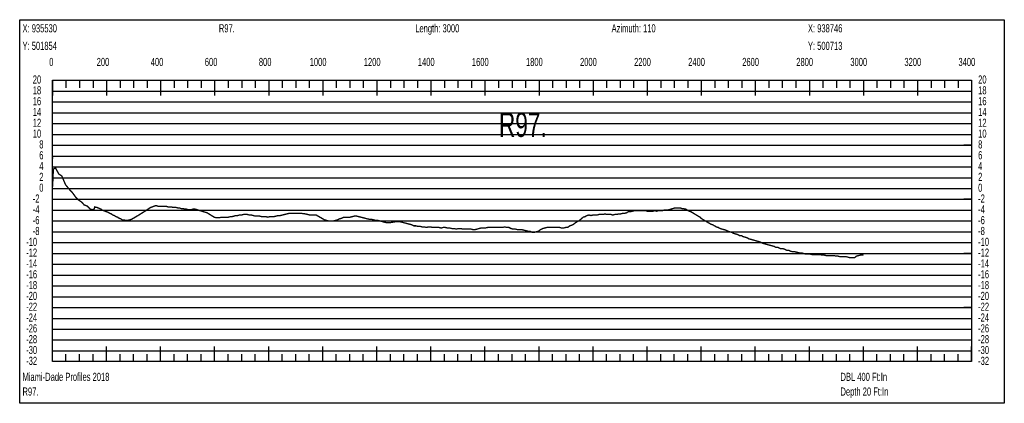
# Model space of a CAD drawing. Header units: inches. Extents: x 471865 to 538526, y 1054316 to 1102451.
# Tile 78 of 114: x 520748 to 524391, y 1061173 to 1062591. Entities that reach past the tile are written whole.
import ezdxf

# ---------------------------------------------------------------- set-up
doc = ezdxf.new("R2010")
doc.units = ezdxf.units.IN
doc.header["$MEASUREMENT"] = 0
for name, color, linetype in [('LABELS', 7, 'Continuous'), ('X_Gr1', 7, 'Continuous'), ('XSECTION', 7, 'Continuous')]:
    doc.layers.add(name, color=color, linetype=linetype)
doc.styles.get("Standard").update_dxf_attribs({"font": 'arial.ttf'})

msp = doc.modelspace()

# ---------------------------------------------------------------- linework, layer by layer
at = {"layer": 'X_Gr1', "color": 6, "linetype": 'Continuous', "lineweight": 18, "true_color": 0xff00ff, "transparency": 33554687, "const_width": 5}
msp.add_lwpolyline([(520870.5, 1062078.2), (520870.5, 1062078.2), (520872.4, 1062030.2), (520872.8, 1062039.6), (520881.1, 1062042.9), (520892.9, 1062021.1), (520904.1, 1062013.7), (520918.1, 1061981), (520934.1, 1061961.7), (520943.7, 1061951.5), (520956.4, 1061934.1), (520966.9, 1061924.3), (520978.2, 1061916.5), (520986.8, 1061906.7), (520998.8, 1061902.2), (521009.9, 1061890.8), (521015.1, 1061889.3), (521019.7, 1061889.9), (521023.8, 1061891.9), (521026.2, 1061899.4), (521030.2, 1061897.4), (521034.4, 1061897.4), (521039, 1061895.4), (521043.7, 1061893.4), (521048.7, 1061891.4), (521053.8, 1061887.4), (521059.2, 1061885.4), (521064.7, 1061883.4), (521070.1, 1061881.4), (521075.8, 1061879.4), (521081.6, 1061875.4), (521087.2, 1061873.4), (521092.8, 1061869.4), (521098.5, 1061867.4), (521104.3, 1061863.4), (521110.1, 1061861.4), (521116, 1061857.4), (521121.9, 1061855.4), (521127.8, 1061851.4), (521134.1, 1061851.4), (521140.7, 1061849.4), (521147.6, 1061849.4), (521154.6, 1061851.4), (521161.6, 1061853.4), (521168.7, 1061857.4), (521175.7, 1061861.4), (521182.4, 1061865.4), (521189.1, 1061869.4), (521195.5, 1061873.4), (521202, 1061877.4), (521208.3, 1061881.4), (521214.4, 1061885.4), (521220.5, 1061889.4), (521226.5, 1061893.4), (521232.5, 1061897.4), (521238.4, 1061899.4), (521244, 1061901.4), (521249.7, 1061903.4), (521255.3, 1061903.4), (521261.1, 1061901.4), (521267.2, 1061901.4), (521273.2, 1061901.4), (521279.2, 1061901.4), (521285.2, 1061901.4), (521291.2, 1061901.4), (521297.2, 1061899.4), (521302.9, 1061899.4), (521309, 1061899.4), (521315.1, 1061897.4), (521321.3, 1061897.4), (521327.1, 1061897.4), (521333.2, 1061895.4), (521339.3, 1061895.4), (521345.2, 1061893.4), (521351.4, 1061893.4), (521357.8, 1061891.4), (521364.2, 1061891.4), (521370.5, 1061889.4), (521376.8, 1061889.4), (521383.5, 1061889.4), (521390.2, 1061891.4), (521396.8, 1061891.4), (521403.3, 1061889.4), (521409.6, 1061887.4), (521415.9, 1061885.4), (521422.3, 1061883.4), (521428.7, 1061881.4), (521435.4, 1061879.4), (521442, 1061877.4), (521448.5, 1061873.4), (521454.9, 1061869.4), (521461.4, 1061865.4), (521468.1, 1061861.4), (521474.7, 1061859.4), (521481.3, 1061859.4), (521487.9, 1061859.4), (521494.5, 1061861.4), (521501, 1061861.4), (521507.5, 1061861.4), (521514.2, 1061861.4), (521520.9, 1061861.4), (521527.5, 1061863.4), (521534.2, 1061863.4), (521540.9, 1061865.4), (521547.7, 1061867.4), (521554.6, 1061867.4), (521561.6, 1061869.4), (521568.9, 1061869.4), (521576, 1061871.4), (521583.3, 1061871.4), (521590.6, 1061871.4), (521597.8, 1061869.4), (521605.1, 1061869.4), (521612.5, 1061867.4), (521620.1, 1061865.4), (521627.8, 1061865.4), (521635.4, 1061865.4), (521643.2, 1061863.4), (521650.9, 1061863.4), (521658.7, 1061863.4), (521666.5, 1061861.4), (521674.1, 1061863.4), (521689.3, 1061863.4), (521697, 1061865.4), (521704.9, 1061867.4), (521712.7, 1061867.4), (521720.5, 1061869.4), (521728.2, 1061871.4), (521736, 1061873.4), (521743.9, 1061875.4), (521751.7, 1061875.4), (521759.6, 1061875.4), (521767.4, 1061875.4), (521775.2, 1061875.4), (521782.9, 1061875.4), (521790.5, 1061875.4), (521806.1, 1061873.4), (521813.8, 1061871.4), (521821.6, 1061869.4), (521829.4, 1061869.4), (521845.1, 1061869.4), (521876.3, 1061851.4), (521884, 1061849.4), (521891.9, 1061847.4), (521899.9, 1061847.4), (521907.7, 1061847.4), (521915.7, 1061849.4), (521923.7, 1061851.4), (521931.7, 1061855.4), (521939.8, 1061857.4), (521947.7, 1061861.4), (521955.5, 1061861.4), (521963.2, 1061861.4), (521971, 1061861.4), (521979, 1061863.4), (521986.9, 1061865.4), (521994.6, 1061865.4), (522002.4, 1061863.4), (522010.2, 1061861.4), (522018.1, 1061859.4), (522026, 1061857.4), (522033.9, 1061855.4), (522042.1, 1061853.4), (522050.1, 1061853.4), (522057.9, 1061851.4), (522065.5, 1061849.4), (522073.1, 1061849.4), (522080.8, 1061847.4), (522088.6, 1061845.4), (522096.4, 1061843.4), (522104.1, 1061841.4), (522112, 1061841.4), (522119.8, 1061841.4), (522143.2, 1061845.4), (522151.5, 1061845.4), (522159.5, 1061843.4), (522167.4, 1061841.4), (522175.4, 1061839.4), (522183.3, 1061837.4), (522191.1, 1061835.4), (522198.6, 1061833.4), (522206.2, 1061829.4), (522214.1, 1061829.4), (522221.8, 1061827.4), (522229.7, 1061827.4), (522237.4, 1061825.4), (522245.2, 1061825.4), (522253.2, 1061823.4), (522260.6, 1061825.4), (522268, 1061825.4), (522275.5, 1061823.4), (522283.2, 1061823.4), (522291.4, 1061823.4), (522299.4, 1061823.4), (522307.2, 1061821.4), (522315, 1061823.4), (522322.9, 1061823.4), (522330.8, 1061821.4), (522338.7, 1061821.4), (522346.8, 1061819.4), (522355.1, 1061819.4), (522363.5, 1061817.4), (522371.8, 1061819.4), (522379.7, 1061819.4), (522387.5, 1061817.4), (522395.3, 1061817.4), (522402.9, 1061817.4), (522410.5, 1061817.4), (522418, 1061817.4), (522425.3, 1061815.4), (522432.6, 1061815.4), (522440.3, 1061817.4), (522447.9, 1061819.4), (522455.5, 1061821.4), (522463.2, 1061821.4), (522471, 1061821.4), (522479.1, 1061823.4), (522487.1, 1061823.4), (522495, 1061823.4), (522503, 1061823.4), (522510.8, 1061823.4), (522518.6, 1061823.4), (522526.3, 1061823.4), (522534.2, 1061823.4), (522542.3, 1061825.4), (522550.1, 1061823.4), (522558.1, 1061823.4), (522566.1, 1061819.4), (522574, 1061817.4), (522581.8, 1061817.4), (522589.6, 1061815.4), (522597.4, 1061815.4), (522605.4, 1061815.4), (522613.3, 1061813.4), (522621.2, 1061811.4), (522629, 1061809.4), (522636.6, 1061809.4), (522644.2, 1061805.4), (522652, 1061805.4), (522659.7, 1061807.4), (522667.3, 1061809.4), (522674.9, 1061815.4), (522682.8, 1061819.4), (522690.8, 1061821.4), (522698.5, 1061823.4), (522706.2, 1061823.4), (522714.1, 1061823.4), (522722, 1061823.4), (522729.7, 1061823.4), (522737.5, 1061823.4), (522745.4, 1061823.4), (522753.2, 1061821.4), (522760.8, 1061821.4), (522768.2, 1061823.4), (522775.5, 1061823.4), (522782.8, 1061829.4), (522790.2, 1061831.4), (522797.6, 1061835.4), (522804.7, 1061841.4), (522811.8, 1061845.4), (522818.9, 1061849.4), (522825.9, 1061855.4), (522832.9, 1061861.4), (522839.9, 1061863.4), (522847, 1061867.4), (522854.2, 1061869.4), (522861.5, 1061867.4), (522869, 1061869.4), (522876.4, 1061869.4), (522883.8, 1061869.4), (522891.2, 1061871.4), (522898.5, 1061871.4), (522905.8, 1061871.4), (522913.3, 1061873.4), (522920.8, 1061871.4), (522928.3, 1061871.4), (522935.7, 1061871.4), (522942.8, 1061869.4), (522949.7, 1061871.4), (522956.8, 1061871.4), (522963.9, 1061873.4), (522971.1, 1061873.4), (522978.4, 1061875.4), (522985.5, 1061875.4), (522992.6, 1061877.4), (522999.9, 1061881.4), (523007.1, 1061881.4), (523014.5, 1061883.4), (523021.8, 1061885.4), (523028.9, 1061885.4), (523035.9, 1061885.4), (523042.9, 1061885.4), (523050, 1061885.4), (523057, 1061885.4), (523063.9, 1061885.4), (523070.6, 1061883.4), (523077.2, 1061883.4), (523083.9, 1061883.4), (523090.7, 1061883.4), (523097.7, 1061885.4), (523104.6, 1061883.4), (523111.6, 1061885.4), (523118.5, 1061885.4), (523124.9, 1061885.4), (523131.3, 1061887.4), (523138, 1061887.4), (523144.6, 1061887.4), (523171.7, 1061895.4), (523178.2, 1061895.4), (523184.9, 1061895.4), (523191.6, 1061895.4), (523198.4, 1061893.4), (523211.7, 1061891.4), (523218.2, 1061887.4), (523224.9, 1061883.4), (523231.6, 1061881.4), (523238.3, 1061877.4), (523244.8, 1061873.4), (523251.4, 1061869.4), (523258.2, 1061865.4), (523264.9, 1061861.4), (523271.5, 1061855.4), (523278.2, 1061851.4), (523285, 1061847.4), (523291.8, 1061843.4), (523298.6, 1061839.4), (523305.2, 1061835.4), (523311.9, 1061833.4), (523318.7, 1061829.4), (523325.5, 1061825.4), (523332.5, 1061823.4), (523339.4, 1061819.4), (523346.5, 1061817.4), (523353.7, 1061815.4), (523360.7, 1061813.4), (523367.9, 1061809.4), (523375.1, 1061807.4), (523382.3, 1061805.4), (523389.5, 1061801.4), (523396.8, 1061799.4), (523404.1, 1061797.4), (523411, 1061793.4), (523417.8, 1061793.4), (523424.8, 1061789.4), (523432, 1061787.4), (523439, 1061785.4), (523445.8, 1061781.4), (523453.2, 1061779.4), (523460.5, 1061777.4), (523467.7, 1061775.4), (523474.7, 1061773.4), (523481.7, 1061771.4), (523488.6, 1061769.4), (523495.5, 1061765.4), (523502.6, 1061763.4), (523509.7, 1061761.4), (523516.9, 1061759.4), (523524.3, 1061757.4), (523531.8, 1061755.4), (523539.3, 1061753.4), (523546.6, 1061749.4), (523554, 1061749.4), (523561.7, 1061745.4), (523569.6, 1061745.4), (523577.4, 1061743.4), (523585.1, 1061739.4), (523592.8, 1061739.4), (523600.7, 1061735.4), (523608.5, 1061733.4), (523616.4, 1061733.4), (523624.2, 1061731.4), (523632.2, 1061729.4), (523640, 1061729.4), (523647.3, 1061727.4), (523654.8, 1061725.4), (523662.5, 1061725.4), (523670.5, 1061725.4), (523678.6, 1061723.4), (523686.5, 1061723.4), (523694.3, 1061723.4), (523701.8, 1061723.4), (523709.1, 1061723.4), (523716.6, 1061721.4), (523724.2, 1061721.4), (523731.8, 1061719.4), (523739.3, 1061719.4), (523746.8, 1061719.4), (523754, 1061719.4), (523761.2, 1061719.4), (523768.3, 1061717.4), (523775.5, 1061717.4), (523782.7, 1061715.4), (523790.2, 1061715.4), (523797.7, 1061715.4), (523805.3, 1061715.4), (523813, 1061713.4), (523820.8, 1061711.4), (523828.7, 1061711.4), (523836.3, 1061711.4), (523843.8, 1061717.4), (523851.3, 1061719.4), (523858.8, 1061721.4), (523866.6, 1061721.4), (523869.5, 1061720.7)], dxfattribs=at)
at = {"layer": 'XSECTION', "color": 18, "linetype": 'Continuous', "true_color": 0x000000}
for points in [[(520748.3, 1062591.4), (524390.7, 1062591.4), (524390.7, 1061173.4), (520748.3, 1061173.4), (520748.3, 1062591.4)], [(520869.5, 1062367.4), (524269.5, 1062367.4), (524269.5, 1061327.4), (520869.5, 1061327.4), (520869.5, 1062367.4)], [(520869.5, 1062367.4), (520869.5, 1062311)], [(520869.5, 1062367.4), (520869.5, 1062311)], [(520869.5, 1062367.4), (520869.5, 1062339.4)], [(520869.5, 1062367.4), (520869.5, 1062339.4)], [(520919.5, 1062367.4), (520919.5, 1062339.4)], [(520969.5, 1062367.4), (520969.5, 1062339.4)], [(521019.5, 1062367.4), (521019.5, 1062339.4)], [(521069.5, 1062367.4), (521069.5, 1062311)], [(521069.5, 1062367.4), (521069.5, 1062339.4)], [(521119.5, 1062367.4), (521119.5, 1062339.4)], [(521169.5, 1062367.4), (521169.5, 1062339.4)], [(521219.5, 1062367.4), (521219.5, 1062339.4)], [(521269.5, 1062367.4), (521269.5, 1062311)], [(521269.5, 1062367.4), (521269.5, 1062339.4)], [(521319.5, 1062367.4), (521319.5, 1062339.4)], [(521369.5, 1062367.4), (521369.5, 1062339.4)], [(521419.5, 1062367.4), (521419.5, 1062339.4)], [(521469.5, 1062367.4), (521469.5, 1062311)], [(521469.5, 1062367.4), (521469.5, 1062339.4)], [(521519.5, 1062367.4), (521519.5, 1062339.4)], [(521569.5, 1062367.4), (521569.5, 1062339.4)], [(521619.5, 1062367.4), (521619.5, 1062339.4)], [(521669.5, 1062367.4), (521669.5, 1062311)], [(521669.5, 1062367.4), (521669.5, 1062339.4)], [(521719.5, 1062367.4), (521719.5, 1062339.4)], [(521769.5, 1062367.4), (521769.5, 1062339.4)], [(521819.5, 1062367.4), (521819.5, 1062339.4)], [(521869.5, 1062367.4), (521869.5, 1062311)], [(521869.5, 1062367.4), (521869.5, 1062339.4)], [(521919.5, 1062367.4), (521919.5, 1062339.4)], [(521969.5, 1062367.4), (521969.5, 1062339.4)], [(522019.5, 1062367.4), (522019.5, 1062339.4)], [(522069.5, 1062367.4), (522069.5, 1062311)], [(522069.5, 1062367.4), (522069.5, 1062339.4)], [(522119.5, 1062367.4), (522119.5, 1062339.4)], [(522169.5, 1062367.4), (522169.5, 1062339.4)], [(522219.5, 1062367.4), (522219.5, 1062339.4)], [(522269.5, 1062367.4), (522269.5, 1062311)], [(522269.5, 1062367.4), (522269.5, 1062339.4)], [(522319.5, 1062367.4), (522319.5, 1062339.4)], [(522369.5, 1062367.4), (522369.5, 1062339.4)], [(522419.5, 1062367.4), (522419.5, 1062339.4)], [(522469.5, 1062367.4), (522469.5, 1062311)], [(522469.5, 1062367.4), (522469.5, 1062339.4)], [(522519.5, 1062367.4), (522519.5, 1062339.4)], [(522569.5, 1062367.4), (522569.5, 1062339.4)], [(522619.5, 1062367.4), (522619.5, 1062339.4)], [(522669.5, 1062367.4), (522669.5, 1062311)], [(522669.5, 1062367.4), (522669.5, 1062339.4)], [(522719.5, 1062367.4), (522719.5, 1062339.4)], [(522769.5, 1062367.4), (522769.5, 1062339.4)], [(522819.5, 1062367.4), (522819.5, 1062339.4)], [(522869.5, 1062367.4), (522869.5, 1062311)], [(522869.5, 1062367.4), (522869.5, 1062339.4)], [(522919.5, 1062367.4), (522919.5, 1062339.4)], [(522969.5, 1062367.4), (522969.5, 1062339.4)], [(523019.5, 1062367.4), (523019.5, 1062339.4)], [(523069.5, 1062367.4), (523069.5, 1062311)], [(523069.5, 1062367.4), (523069.5, 1062339.4)], [(523119.5, 1062367.4), (523119.5, 1062339.4)], [(523169.5, 1062367.4), (523169.5, 1062339.4)], [(523219.5, 1062367.4), (523219.5, 1062339.4)], [(523269.5, 1062367.4), (523269.5, 1062311)], [(523269.5, 1062367.4), (523269.5, 1062339.4)], [(523319.5, 1062367.4), (523319.5, 1062339.4)], [(523369.5, 1062367.4), (523369.5, 1062339.4)], [(523419.5, 1062367.4), (523419.5, 1062339.4)], [(523469.5, 1062367.4), (523469.5, 1062311)], [(523469.5, 1062367.4), (523469.5, 1062339.4)], [(523519.5, 1062367.4), (523519.5, 1062339.4)], [(523569.5, 1062367.4), (523569.5, 1062339.4)], [(523619.5, 1062367.4), (523619.5, 1062339.4)], [(523669.5, 1062367.4), (523669.5, 1062311)], [(523669.5, 1062367.4), (523669.5, 1062339.4)], [(523719.5, 1062367.4), (523719.5, 1062339.4)], [(523769.5, 1062367.4), (523769.5, 1062339.4)], [(523819.5, 1062367.4), (523819.5, 1062339.4)], [(523869.5, 1062367.4), (523869.5, 1062311)], [(523869.5, 1062367.4), (523869.5, 1062339.4)], [(523919.5, 1062367.4), (523919.5, 1062339.4)], [(523969.5, 1062367.4), (523969.5, 1062339.4)], [(524019.5, 1062367.4), (524019.5, 1062339.4)], [(524069.5, 1062367.4), (524069.5, 1062311)], [(524069.5, 1062367.4), (524069.5, 1062339.4)], [(524119.5, 1062367.4), (524119.5, 1062339.4)], [(524169.5, 1062367.4), (524169.5, 1062339.4)], [(524219.5, 1062367.4), (524219.5, 1062339.4)], [(524269.5, 1062367.4), (524269.5, 1062311)], [(524269.5, 1062367.4), (524269.5, 1062339.4)], [(520869.5, 1062127.4), (520897.5, 1062127.4)], [(524269.5, 1062127.4), (524241.5, 1062127.4)], [(520869.5, 1061927.4), (520897.5, 1061927.4)], [(524269.5, 1061927.4), (524241.5, 1061927.4)], [(520869.5, 1061727.4), (520897.5, 1061727.4)], [(524269.5, 1061727.4), (524241.5, 1061727.4)], [(520869.5, 1061527.4), (520897.5, 1061527.4)], [(524269.5, 1061527.4), (524241.5, 1061527.4)], [(520869.5, 1061327.4), (520869.5, 1061383.8)], [(520869.5, 1061327.4), (520869.5, 1061383.8)], [(521069.5, 1061327.4), (521069.5, 1061383.8)], [(521269.5, 1061327.4), (521269.5, 1061383.8)], [(521469.5, 1061327.4), (521469.5, 1061383.8)], [(521669.5, 1061327.4), (521669.5, 1061383.8)], [(521869.5, 1061327.4), (521869.5, 1061383.8)], [(522069.5, 1061327.4), (522069.5, 1061383.8)], [(522269.5, 1061327.4), (522269.5, 1061383.8)], [(522469.5, 1061327.4), (522469.5, 1061383.8)], [(522669.5, 1061327.4), (522669.5, 1061383.8)], [(522869.5, 1061327.4), (522869.5, 1061383.8)], [(523069.5, 1061327.4), (523069.5, 1061383.8)], [(523269.5, 1061327.4), (523269.5, 1061383.8)], [(523469.5, 1061327.4), (523469.5, 1061383.8)], [(523669.5, 1061327.4), (523669.5, 1061383.8)], [(523869.5, 1061327.4), (523869.5, 1061383.8)], [(524069.5, 1061327.4), (524069.5, 1061383.8)], [(524269.5, 1061327.4), (524269.5, 1061383.8)], [(520869.5, 1061327.4), (520869.5, 1061355.4)], [(520869.5, 1061327.4), (520869.5, 1061355.4)], [(520919.5, 1061327.4), (520919.5, 1061355.4)], [(520969.5, 1061327.4), (520969.5, 1061355.4)], [(521019.5, 1061327.4), (521019.5, 1061355.4)], [(521069.5, 1061327.4), (521069.5, 1061355.4)], [(521119.5, 1061327.4), (521119.5, 1061355.4)], [(521169.5, 1061327.4), (521169.5, 1061355.4)], [(521219.5, 1061327.4), (521219.5, 1061355.4)], [(521269.5, 1061327.4), (521269.5, 1061355.4)], [(521319.5, 1061327.4), (521319.5, 1061355.4)], [(521369.5, 1061327.4), (521369.5, 1061355.4)], [(521419.5, 1061327.4), (521419.5, 1061355.4)], [(521469.5, 1061327.4), (521469.5, 1061355.4)], [(521519.5, 1061327.4), (521519.5, 1061355.4)], [(521569.5, 1061327.4), (521569.5, 1061355.4)], [(521619.5, 1061327.4), (521619.5, 1061355.4)], [(521669.5, 1061327.4), (521669.5, 1061355.4)], [(521719.5, 1061327.4), (521719.5, 1061355.4)], [(521769.5, 1061327.4), (521769.5, 1061355.4)], [(521819.5, 1061327.4), (521819.5, 1061355.4)], [(521869.5, 1061327.4), (521869.5, 1061355.4)], [(521919.5, 1061327.4), (521919.5, 1061355.4)], [(521969.5, 1061327.4), (521969.5, 1061355.4)], [(522019.5, 1061327.4), (522019.5, 1061355.4)], [(522069.5, 1061327.4), (522069.5, 1061355.4)], [(522119.5, 1061327.4), (522119.5, 1061355.4)], [(522169.5, 1061327.4), (522169.5, 1061355.4)], [(522219.5, 1061327.4), (522219.5, 1061355.4)], [(522269.5, 1061327.4), (522269.5, 1061355.4)], [(522319.5, 1061327.4), (522319.5, 1061355.4)], [(522369.5, 1061327.4), (522369.5, 1061355.4)], [(522419.5, 1061327.4), (522419.5, 1061355.4)], [(522469.5, 1061327.4), (522469.5, 1061355.4)], [(522519.5, 1061327.4), (522519.5, 1061355.4)], [(522569.5, 1061327.4), (522569.5, 1061355.4)], [(522619.5, 1061327.4), (522619.5, 1061355.4)], [(522669.5, 1061327.4), (522669.5, 1061355.4)], [(522719.5, 1061327.4), (522719.5, 1061355.4)], [(522769.5, 1061327.4), (522769.5, 1061355.4)], [(522819.5, 1061327.4), (522819.5, 1061355.4)], [(522869.5, 1061327.4), (522869.5, 1061355.4)], [(522919.5, 1061327.4), (522919.5, 1061355.4)], [(522969.5, 1061327.4), (522969.5, 1061355.4)], [(523019.5, 1061327.4), (523019.5, 1061355.4)], [(523069.5, 1061327.4), (523069.5, 1061355.4)], [(523119.5, 1061327.4), (523119.5, 1061355.4)], [(523169.5, 1061327.4), (523169.5, 1061355.4)], [(523219.5, 1061327.4), (523219.5, 1061355.4)], [(523269.5, 1061327.4), (523269.5, 1061355.4)], [(523319.5, 1061327.4), (523319.5, 1061355.4)], [(523369.5, 1061327.4), (523369.5, 1061355.4)], [(523419.5, 1061327.4), (523419.5, 1061355.4)], [(523469.5, 1061327.4), (523469.5, 1061355.4)], [(523519.5, 1061327.4), (523519.5, 1061355.4)], [(523569.5, 1061327.4), (523569.5, 1061355.4)], [(523619.5, 1061327.4), (523619.5, 1061355.4)], [(523669.5, 1061327.4), (523669.5, 1061355.4)], [(523719.5, 1061327.4), (523719.5, 1061355.4)], [(523769.5, 1061327.4), (523769.5, 1061355.4)], [(523819.5, 1061327.4), (523819.5, 1061355.4)], [(523869.5, 1061327.4), (523869.5, 1061355.4)], [(523919.5, 1061327.4), (523919.5, 1061355.4)], [(523969.5, 1061327.4), (523969.5, 1061355.4)], [(524019.5, 1061327.4), (524019.5, 1061355.4)], [(524069.5, 1061327.4), (524069.5, 1061355.4)], [(524119.5, 1061327.4), (524119.5, 1061355.4)], [(524169.5, 1061327.4), (524169.5, 1061355.4)], [(524219.5, 1061327.4), (524219.5, 1061355.4)], [(524269.5, 1061327.4), (524269.5, 1061355.4)]]:
    msp.add_lwpolyline(points, dxfattribs=at)
at = {"layer": 'XSECTION', "color": 18, "true_color": 0x000000}
for points in [[(520869.5, 1062327.4), (524269.5, 1062327.4)], [(520869.5, 1062287.4), (524269.5, 1062287.4)], [(520869.5, 1062247.4), (524269.5, 1062247.4)], [(520869.5, 1062207.4), (524269.5, 1062207.4)], [(520869.5, 1062167.4), (524269.5, 1062167.4)], [(520869.5, 1062127.4), (524269.5, 1062127.4)], [(520869.5, 1062087.4), (524269.5, 1062087.4)], [(520869.5, 1062047.4), (524269.5, 1062047.4)], [(520869.5, 1062007.4), (524269.5, 1062007.4)], [(520869.5, 1061967.4), (524269.5, 1061967.4)], [(520869.5, 1061927.4), (524269.5, 1061927.4)], [(520869.5, 1061887.4), (524269.5, 1061887.4)], [(520869.5, 1061847.4), (524269.5, 1061847.4)], [(520869.5, 1061807.4), (524269.5, 1061807.4)], [(520869.5, 1061767.4), (524269.5, 1061767.4)], [(520869.5, 1061727.4), (524269.5, 1061727.4)], [(520869.5, 1061687.4), (524269.5, 1061687.4)], [(520869.5, 1061647.4), (524269.5, 1061647.4)], [(520869.5, 1061607.4), (524269.5, 1061607.4)], [(520869.5, 1061567.4), (524269.5, 1061567.4)], [(520869.5, 1061527.4), (524269.5, 1061527.4)], [(520869.5, 1061487.4), (524269.5, 1061487.4)], [(520869.5, 1061447.4), (524269.5, 1061447.4)], [(520869.5, 1061407.4), (524269.5, 1061407.4)], [(520869.5, 1061367.4), (524269.5, 1061367.4)]]:
    msp.add_lwpolyline(points, dxfattribs=at)

# ---------------------------------------------------------------- texts
at = {"layer": 'LABELS', "color": 18, "true_color": 0x000000, "width": 0.666667}
for s, height, p in [('X: 935530', 30, (520758.7, 1062544.6)), ('R97.', 30, (521485.1, 1062544.6)), ('Length: 3000', 30, (522211.5, 1062544.6)), ('Azimuth: 110', 30, (522937.9, 1062544.6)), ('X: 938746', 30, (523664.3, 1062544.6)), ('Y: 501854', 30, (520758.7, 1062479.8)), ('Y: 500713', 30, (523664.3, 1062479.8)), ('0', 30, (520857.5, 1062420.2)), ('0', 30, (520857.5, 1062420.2)), ('200', 30, (521033.1, 1062420.2)), ('400', 30, (521233.1, 1062420.2)), ('600', 30, (521433.1, 1062420.2)), ('800', 30, (521633.1, 1062420.2)), ('1000', 30, (521821.1, 1062420.2)), ('1200', 30, (522021.1, 1062420.2)), ('1400', 30, (522221.1, 1062420.2)), ('1600', 30, (522421.1, 1062420.2)), ('1800', 30, (522621.1, 1062420.2)), ('2000', 30, (522821.1, 1062420.2)), ('2200', 30, (523021.1, 1062420.2)), ('2400', 30, (523221.1, 1062420.2)), ('2600', 30, (523421.1, 1062420.2)), ('2800', 30, (523621.1, 1062420.2)), ('3000', 30, (523821.1, 1062420.2)), ('3200', 30, (524021.1, 1062420.2)), ('3400', 30, (524221.1, 1062420.2)), ('20', 30, (520796.7, 1062355.4)), ('20', 30, (524293.9, 1062355.4)), ('18', 30, (520796.7, 1062315.4)), ('18', 30, (524293.9, 1062315.4)), ('16', 30, (520796.7, 1062275.4)), ('16', 30, (524293.9, 1062275.4)), ('14', 30, (520796.7, 1062235.4)), ('R97.', 90, (522521.1, 1062158.2)), ('14', 30, (524293.9, 1062235.4)), ('12', 30, (520796.7, 1062195.4)), ('12', 30, (524293.9, 1062195.4)), ('10', 30, (520796.7, 1062155.4)), ('10', 30, (524293.9, 1062155.4)), ('8', 30, (520820.7, 1062115.4)), ('8', 30, (524293.9, 1062115.4)), ('6', 30, (520820.7, 1062075.4)), ('6', 30, (524293.9, 1062075.4)), ('4', 30, (520820.7, 1062035.4)), ('4', 30, (524293.9, 1062035.4)), ('2', 30, (520820.7, 1061995.4)), ('2', 30, (524293.9, 1061995.4)), ('0', 30, (520820.7, 1061955.4)), ('0', 30, (524293.9, 1061955.4)), ('-2', 30, (520796.7, 1061915.4)), ('-2', 30, (524293.9, 1061915.4)), ('-4', 30, (520796.7, 1061875.4)), ('-4', 30, (524293.9, 1061875.4)), ('-6', 30, (520796.7, 1061835.4)), ('-6', 30, (524293.9, 1061835.4)), ('-8', 30, (520796.7, 1061795.4)), ('-8', 30, (524293.9, 1061795.4)), ('-10', 30, (520772.3, 1061755.4)), ('-10', 30, (524293.9, 1061755.4)), ('-12', 30, (520772.3, 1061715.4)), ('-12', 30, (524293.9, 1061715.4)), ('-14', 30, (520772.3, 1061675.4)), ('-14', 30, (524293.9, 1061675.4)), ('-16', 30, (520772.3, 1061635.4)), ('-16', 30, (524293.9, 1061635.4)), ('-18', 30, (520772.3, 1061595.4)), ('-18', 30, (524293.9, 1061595.4)), ('-20', 30, (520772.3, 1061555.4)), ('-20', 30, (524293.9, 1061555.4)), ('-22', 30, (520772.3, 1061515.4)), ('-22', 30, (524293.9, 1061515.4)), ('-24', 30, (520772.3, 1061475.4)), ('-24', 30, (524293.9, 1061475.4)), ('-26', 30, (520772.3, 1061435.4)), ('-26', 30, (524293.9, 1061435.4)), ('-28', 30, (520772.3, 1061395.4)), ('-28', 30, (524293.9, 1061395.4)), ('-30', 30, (520772.3, 1061355.4)), ('-30', 30, (524293.9, 1061355.4)), ('-32', 30, (520772.3, 1061315.4)), ('-32', 30, (524293.9, 1061315.4)), ('Miami-Dade Profiles 2018', 30, (520758.7, 1061256.2)), ('DBL 400 Ft:In', 30, (523784.7, 1061256.2)), ('R97.', 30, (520758.7, 1061201.8)), ('Depth 20 Ft:In', 30, (523784.7, 1061201.8))]:
    msp.add_text(s, height=height, dxfattribs=at).set_placement(p)

doc.saveas('drawing.dxf')
